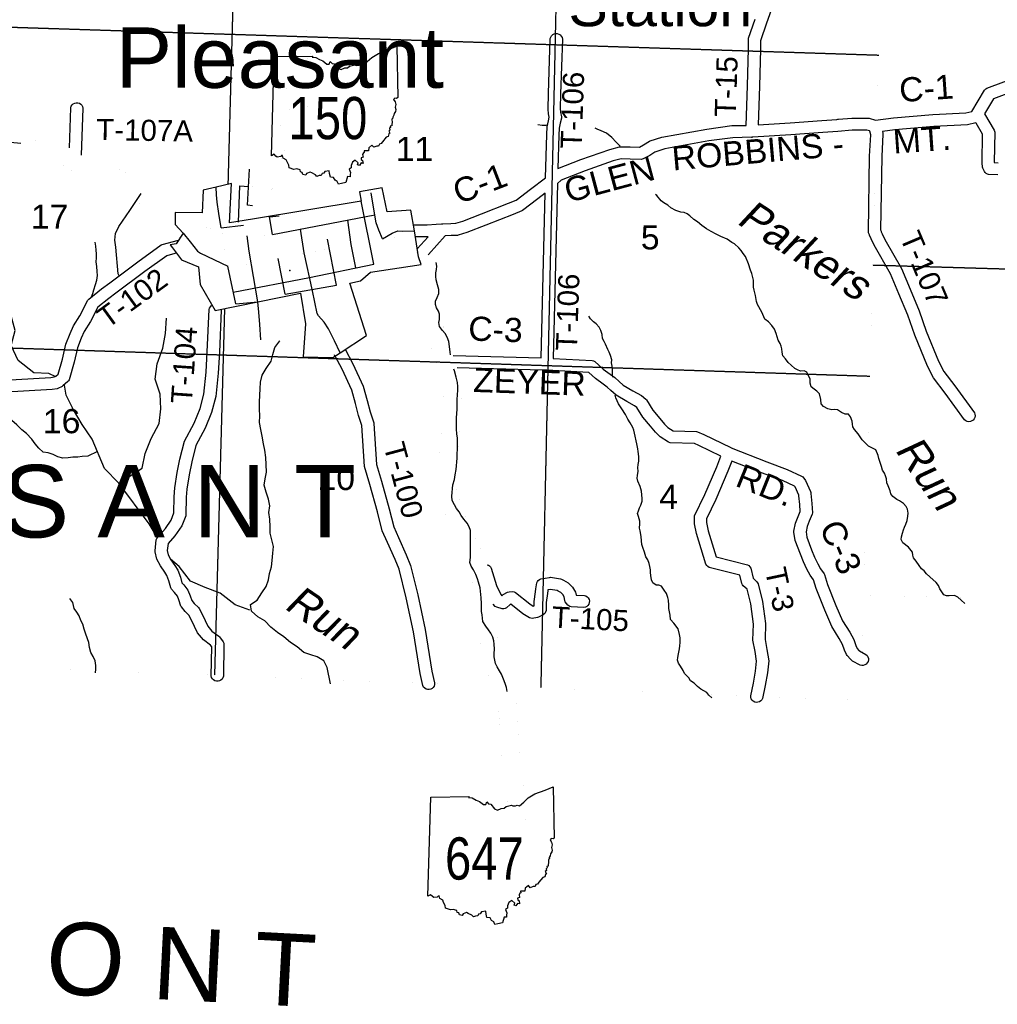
# Model space of a CAD drawing. Header units: feet. Extents: x -155 to 2562643, y -56 to 364810.
# Tile 6 of 121: x 2470608 to 2486799, y 177447 to 193753. Entities that reach past the tile are written whole.
import ezdxf
from ezdxf.enums import TextEntityAlignment as Align

# ---------------------------------------------------------------- set-up
doc = ezdxf.new("R2010")
doc.units = ezdxf.units.FT
doc.header["$MEASUREMENT"] = 0
for name, pattern in [('CENTER', [2, 1.25, -0.25, 0.25, -0.25]), ('HIDDEN', [0.375, 0.25, -0.125]), ('HIDDEN2', [0.1875, 0.125, -0.0625]), ('water', [0])]:
    doc.linetypes.add(name, pattern=pattern)
for name, color, linetype in [('62', 7, 'Continuous'), ('COUNTY-LINE', 4, 'CENTER'), ('COUNTY-RD', 7, 'Continuous'), ('CR-TEXT', 7, 'Continuous'), ('HTEXT', 3, 'Continuous'), ('INCORPORATED', 3, 'Continuous'), ('MTEXT', 2, 'Continuous'), ('RT-MKR', 7, 'Continuous'), ('SECTION', 8, 'HIDDEN2'), ('SECTION-TEXT', 8, 'Continuous'), ('STATE-RT', 2, 'Continuous'), ('STREET-RURAL', 14, 'Continuous'), ('STREET-URBAN', 15, 'Continuous'), ('TOWNSHIP', 9, 'HIDDEN'), ('TR-TEXT', 6, 'Continuous'), ('TWP-RD', 6, 'Continuous'), ('WATER-TEXT', 1, 'Continuous'), ('WATERWAY', 14, 'water')]:
    doc.layers.add(name, color=color, linetype=linetype)
doc.styles.add('ARIAL', font='arial.ttf')

# ---------------------------------------------------------------- blocks, each defined once
blk = doc.blocks.new('SR2')
at = {"layer": '62', "color": 0, "linetype": 'Continuous'}
blk.add_line((-813, -543), (-773, 884), dxfattribs=at)
for points in [[(-773, 884), (-219, 893), (-228, 876), (-175, 872), (-120, 842), (-73, 823), (-15, 777), (19, 778), (33, 815), (60, 786), (91, 781), (145, 713), (190, 698), (243, 722), (283, 725), (312, 749), (388, 768), (409, 756), (449, 759), (470, 768), (505, 760), (567, 812), (630, 873), (728, 931), (874, 985), (990, 1034), (1006, 294)], [(1006, 294), (989, 283), (963, 288), (945, 267), (967, 233), (977, 196), (968, 156), (977, 122), (971, 94), (954, 67), (949, 40), (934, 12), (936, -3), (922, -16), (924, -62), (918, -88), (920, -110), (898, -115), (903, -134), (889, -148), (892, -172), (876, -188), (892, -219), (879, -229), (869, -266), (841, -274), (785, -343), (765, -369), (742, -376), (730, -403), (703, -403), (661, -421), (634, -389), (587, -428), (582, -472), (522, -471), (524, -494), (511, -500), (499, -523), (506, -563), (478, -573), (481, -596), (499, -610), (507, -655), (478, -646), (453, -683), (428, -674), (437, -643), (394, -605), (354, -635), (334, -684), (333, -717), (304, -737), (323, -783), (319, -815), (320, -845), (283, -844), (260, -926)], [(260, -926), (195, -942), (151, -951), (135, -914), (103, -895), (82, -857), (36, -852), (25, -800), (20, -759), (-43, -769), (-61, -795), (-83, -801), (-96, -827), (-126, -829), (-159, -841), (-180, -816), (-234, -791), (-258, -778), (-308, -798), (-319, -822), (-359, -812), (-369, -785), (-393, -777), (-398, -748), (-450, -733), (-490, -739), (-559, -716), (-564, -679), (-588, -633), (-600, -602), (-644, -577), (-653, -540), (-667, -541), (-680, -556), (-729, -563), (-749, -548), (-776, -522), (-813, -543)]]:
    blk.add_lwpolyline(points, dxfattribs=at)
at = {"layer": 'RT-MKR', "color": 0, "linetype": 'Continuous'}
blk.add_lwpolyline([(-773, 884), (-219, 893), (-228, 876), (-175, 872), (-120, 842), (-73, 823), (-15, 777), (19, 778), (33, 815), (60, 786), (91, 781), (145, 713), (190, 698), (243, 722), (283, 725), (312, 749), (388, 768), (409, 756), (449, 759), (470, 768), (505, 760), (567, 812), (630, 873), (728, 931), (874, 985), (990, 1034), (1006, 294), (1006, 294), (989, 283), (963, 288), (945, 267), (967, 233), (977, 196), (968, 156), (977, 122), (971, 94), (954, 67), (949, 40), (934, 12), (936, -3), (922, -16), (924, -62), (918, -88), (920, -110), (898, -115), (903, -134), (889, -148), (892, -172), (876, -188), (892, -219), (879, -229), (869, -266), (841, -274), (785, -343), (765, -369), (742, -376), (730, -403), (703, -403), (661, -421), (634, -389), (587, -428), (582, -472), (522, -471), (524, -494), (511, -500), (499, -523), (506, -563), (478, -573), (481, -596), (499, -610), (507, -655), (478, -646), (453, -683), (428, -674), (437, -643), (394, -605), (354, -635), (334, -684), (333, -717), (304, -737), (323, -783), (319, -815), (320, -845), (283, -844), (260, -926), (260, -926), (195, -942), (151, -951), (135, -914), (103, -895), (82, -857), (36, -852), (25, -800), (20, -759), (-43, -769), (-61, -795), (-83, -801), (-96, -827), (-126, -829), (-159, -841), (-180, -816), (-234, -791), (-258, -778), (-308, -798), (-319, -822), (-359, -812), (-369, -785), (-393, -777), (-398, -748), (-450, -733), (-490, -739), (-559, -716), (-564, -679), (-588, -633), (-600, -602), (-644, -577), (-653, -540), (-667, -541), (-680, -556), (-729, -563), (-749, -548), (-776, -522), (-813, -543), (-813, -543), (-773, 884)], close=True, dxfattribs=at)
at = {"layer": 'RT-MKR', "color": 0}
blk.add_point((88, 48), dxfattribs=at)

msp = doc.modelspace()

# ---------------------------------------------------------------- linework, layer by layer
at = {"layer": 'COUNTY-LINE', "const_width": 0.04, "flags": 128}
msp.add_lwpolyline([(2441380.76, 183953.99), (2454170.48, 183557.62), (2463159.92, 183315.29), (2479181, 182690.14), (2479181, 182690.14), (2484549.73, 182480.65), (2484585.23, 184226.4), (2484585.23, 184226.4), (2489097.79, 184092.14), (2502340.75, 183690.53)], dxfattribs=at)
at = {"layer": 'COUNTY-RD'}
for points in [[(2482839.45, 192011.95), (2483366.16, 192045.2), (2483894.51, 192083.32), (2484141.15, 192102.17), (2484157.12, 192103.39), (2484167.42, 192104.18), (2484386.96, 192120.99), (2484661.76, 192122.01), (2484676.29, 192119.92), (2484783.36, 192088.05), (2485079.62, 192127.67), (2485732.31, 192182.51), (2486276.42, 192210.69), (2486379.11, 192234.18)], [(2486588.09, 192195.18), (2486747.25, 191923.74), (2486753.49, 191906.52), (2486756.5, 191888.44), (2486747.61, 191392), (2486748.09, 191386.54), (2486812.91, 191383.05)], [(2479521.37, 191287.66), (2479903.2, 191435.5), (2480381.78, 191605.33), (2480541.85, 191645.01), (2480554.25, 191646.48), (2480719.41, 191645.41), (2480871.39, 191641.42), (2480939.9, 191678.97), (2481037.32, 191740.68), (2481048.59, 191745.99), (2481243.96, 191809.84), (2481987.96, 191941.9), (2482400.48, 191998.88), (2482639.08, 192003.4)], [(2486805.89, 191183.13), (2486655.16, 191191.25), (2486634.31, 191197), (2486615.16, 191207.09), (2486598.63, 191221.02), (2486585.44, 191238.19), (2486558.36, 191295.8), (2486553.76, 191312.86), (2486547.45, 191385.08), (2486555.86, 191854.75), (2486446.13, 192041.89), (2486441.27, 192043.23), (2486304.09, 192011.85), (2485745.86, 191982.95), (2485101.27, 191928.79), (2484894.95, 191901.19)], [(2482751.33, 191805.99), (2482749.15, 191805.45), (2482741.35, 191805.3), (2482732.78, 191804.54), (2482731.49, 191804.74), (2482729.16, 191804.59), (2482726.99, 191805.03), (2482416.11, 191799.14), (2482019.13, 191744.3), (2481292.75, 191615.38), (2481128.52, 191561.7), (2481041.58, 191506.63), (2480936.09, 191448.82), (2480919.38, 191443.18), (2480901.94, 191440.55), (2480716.14, 191445.43), (2480571.73, 191446.36), (2480439.42, 191413.57), (2479972.76, 191247.96), (2479575.71, 191094.23), (2479513.93, 191040.27)], [(2484640.42, 191921.93), (2484394.97, 191921.01), (2484156.41, 191902.76), (2483909.32, 191883.86), (2483379.66, 191845.66), (2482751.33, 191805.99)], [(2484680.31, 191910.06), (2484640.42, 191921.93)], [(2470454.6, 191726.51), (2470624.72, 191710.66)], [(2477128.53, 190355.53), (2477172.83, 190356.37), (2477358.1, 190355.92), (2477506.94, 190366.63), (2477592.53, 190371.33), (2477592.75, 190371.39), (2477604.22, 190371.97), (2477616.63, 190372.67), (2477616.69, 190372.66), (2477616.75, 190372.66), (2477616.95, 190372.62), (2477749.42, 190379.36), (2477832.55, 190380.94), (2477945.14, 190416.35), (2478257.38, 190535.6), (2478704.14, 190712.24), (2478830.47, 190765.84), (2479068.58, 190945.68), (2479316.54, 191136.97)], [(2479310.02, 190879.34), (2479189.94, 190786.7), (2478936.26, 190595.1), (2478925.6, 190588.94), (2478779.98, 190527.16), (2478329.82, 190349.18), (2478010.88, 190227.37), (2477872.01, 190183.69), (2477857.88, 190181.38), (2477756.41, 190179.46), (2477655.83, 190174.34), (2477377.38, 189862.81), (2477375.41, 189861.52)], [(2477192.63, 189956.23), (2477371.52, 190156.37), (2477365.04, 190155.9), (2477174.49, 190156.37), (2477162.83, 190156.15)], [(2475830.19, 188181.43), (2475819.51, 188201.42)], [(2477786.57, 188192.1), (2479244.56, 188151.78)], [(2479444.38, 188142.22), (2480090.58, 188109.6), (2480112.95, 188103.11), (2480133.22, 188091.67), (2480269.61, 187965.71), (2480385.86, 187881.44), (2480465.96, 187824.96), (2480535.23, 187759.99), (2480604.08, 187698.59), (2480764.21, 187604.95), (2480903.92, 187527.57), (2480976.01, 187469.85), (2480987.3, 187457.14), (2481093.02, 187287.31), (2481209.25, 187150.03), (2481288.41, 187054.3), (2481340.89, 187001.84), (2481428.29, 186944.65), (2481816.96, 186930.96), (2481833.63, 186927.49), (2481938.12, 186886.4), (2482383.36, 186666.06), (2482390.99, 186663.19), (2482391.58, 186662.77), (2482979.23, 186431.84), (2483315.94, 186306.59), (2483558.07, 186195.84), (2483577.05, 186180.8), (2483622.72, 186121.93), (2483703.79, 185938.33), (2483707.76, 185923.6), (2483709.43, 185908.65), (2483728.05, 185743.09), (2483737.59, 185585.96), (2483733.29, 185562.25), (2483683.33, 185450.11), (2483647.4, 185357.5), (2483630.54, 185270.51), (2483644.37, 185182.04), (2483724.26, 184973.4), (2483773.17, 184853.11), (2483825.29, 184741.83), (2483868.12, 184659.61), (2483929.83, 184578.07), (2483937.83, 184562.42), (2483988.13, 184398.16), (2484126.64, 184052.03), (2484235.85, 183795.49), (2484354.85, 183608.76), (2484420.33, 183487.27), (2484455.37, 183387.84), (2484476.9, 183339.35), (2484504.16, 183307.94), (2484514.36, 183299.72), (2484622.48, 183241.61), (2484641.66, 183223.56), (2484655.51, 183201.17), (2484663.09, 183175.97), (2484663.89, 183149.64), (2484657.86, 183124.02), (2484645.39, 183100.82), (2484627.34, 183081.64), (2484604.95, 183067.79), (2484579.75, 183060.21), (2484553.42, 183059.41), (2484527.8, 183065.44), (2484403.31, 183132.35), (2484364.77, 183163.42), (2484311.19, 183225.16), (2484303.21, 183237.71), (2484269.37, 183313.9), (2484236.88, 183406.1), (2484182.26, 183507.43), (2484058.31, 183701.94), (2483941.76, 183975.7), (2483799.35, 184331.61), (2483754.36, 184478.51), (2483698.5, 184552.31)], [(2482217.97, 186524.76), (2481857.02, 186703.38), (2481784.29, 186731.99), (2481379.69, 186746.23), (2481353.6, 186754.51), (2481214.1, 186845.79), (2481140.31, 186919.55), (2481055.86, 187021.68), (2480930.94, 187169.22), (2480831.03, 187329.72), (2480792.17, 187360.83), (2480665.26, 187431.13), (2480485.88, 187536.03), (2480400.25, 187612.39), (2480339.32, 187669.54), (2480269.54, 187718.74), (2480142.62, 187810.74), (2480032.69, 187912.26), (2479338.2, 187947.33), (2479326.51, 187947.61), (2479325.24, 187947.98), (2479259.69, 187951.29), (2477855.45, 187990.11)], [(2483698.5, 184552.31), (2483645.97, 184653.17), (2483589.85, 184772.98), (2483538.22, 184899.96), (2483450.03, 185130.27), (2483428.9, 185265.49), (2483429.22, 185282.87), (2483454.46, 185413.14), (2483498.65, 185527.03), (2483535.74, 185610.29), (2483528.73, 185725.84), (2483512.45, 185870.65), (2483512.43, 185870.7), (2483511.55, 185878.56), (2483449.66, 186018.72), (2483441.51, 186029.22), (2483239.37, 186121.68), (2482907.79, 186245.02), (2482401.29, 186444.06)]]:
    msp.add_lwpolyline(points, dxfattribs=at)
at = {"layer": 'INCORPORATED'}
msp.add_lwpolyline([(2473645.22, 190928.06), (2473629.32, 190556.2), (2473181.95, 190560.75), (2473183.2, 190361.92), (2473315.8, 190219.38), (2473200.41, 190040.84), (2473102.86, 190023.13), (2473141.09, 189972.93), (2473288.58, 189777.18), (2473570.06, 189659.38), (2473596.8, 189366.57), (2473844.03, 188935.21), (2473844.03, 188935.21), (2475256.52, 189223.68), (2475342.66, 188716.95), (2475303.66, 188169.96), (2475303.66, 188169.96), (2475795.07, 188158.12), (2475913.92, 188236.92), (2476352.2, 188524.99), (2476076.5, 189390.08), (2476251.56, 189431.18), (2476418.98, 189572.58), (2477259.62, 189697.16), (2477259.62, 189697.16), (2477212.45, 189828.34), (2477146.21, 190255.85), (2477085.14, 190600.1), (2476692.26, 190569.41), (2476609.89, 190967.74), (2476609.89, 190967.74), (2476233.54, 190903.18), (2476260.92, 190749.43), (2476260.92, 190749.43), (2474461.78, 190447.64), (2474085.36, 190387.09), (2474085.36, 190387.09), (2474114.67, 191038.37), (2474114.67, 191038.37), (2473861.08, 190980.15), (2473645.22, 190928.06)], close=True, dxfattribs=at)
at = {"layer": 'SECTION'}
for points in [[(2474285.08, 199402.08), (2474056.43, 191025)], [(2479533.11, 196014.15), (2479237.57, 182687.93)], [(2484834.16, 193162.28), (2452185.62, 194212.82)], [(2484737.45, 189690.74), (2502220.9, 189182.13)], [(2484686.05, 187845.49), (2452060.7, 188915.35)], [(2474000.3, 188967.12), (2473834.66, 182898.76)]]:
    msp.add_lwpolyline(points, dxfattribs=at)
at = {"layer": 'STATE-RT', "color": 2, "linetype": 'Continuous', "const_width": 0.05}
for points in [[(2475072.91, 192238.58), (2475069.88, 192296.14), (2475057.75, 192405.59), (2475026.56, 192622.33), (2475002.96, 192803.09), (2475002.85, 192905.48), (2475015.04, 193015.74), (2475048.45, 193128.33), (2475100.51, 193232.27), (2475169.89, 193349.82), (2475282.44, 193490.87), (2475379.85, 193606.46), (2475461.91, 193700.01), (2475551.34, 193776.21)], [(2470624.72, 191710.66), (2470762.65, 191742.33), (2470928.06, 191766.57), (2471077.64, 191768.13), (2471167.29, 191762.48), (2471259.94, 191736.16), (2471374.78, 191668.03), (2471432.63, 191632.91)], [(2470385, 191349.11), (2470626.73, 191403.31), (2470818.05, 191447.25), (2470951.48, 191466.79), (2471069.76, 191468.03), (2471116.29, 191465.1), (2471140.42, 191458.24), (2471220.4, 191410.79), (2471414.75, 191292.82), (2471546.13, 191207.6), (2471654.75, 191135.02), (2471745.83, 191100.01), (2471842.98, 191073.18), (2471986.25, 191041.05), (2472084.99, 191023.07), (2472126.46, 191009.1), (2472214.13, 190957.52), (2472399.33, 190847.16), (2472531.56, 190753.14), (2472701.42, 190635.65), (2472857.94, 190520.43), (2472954.5, 190442.72), (2473033.37, 190367.36), (2473258.67, 190130.99)], [(2471628.57, 191511.71), (2471711.11, 191458.18), (2471793.61, 191403.04), (2471839.81, 191385.29), (2471915.78, 191364.3), (2472045.97, 191335.11), (2472160.13, 191314.31), (2472251.74, 191283.46), (2472366.97, 191215.66), (2472563.31, 191098.68), (2472703.82, 190998.76), (2472875.72, 190879.87), (2473041, 190758.19), (2473152.52, 190668.44), (2473245.69, 190579.42), (2473264.28, 190559.91)], [(2474537.54, 190460.35), (2474570.28, 190536.19), (2474626.38, 190671.01), (2474654.05, 190732.11), (2474705.5, 190817.74), (2474778.4, 190927.89), (2474849.28, 191022.64), (2474910.83, 191104.65), (2474948.89, 191186.18), (2474964.83, 191282.27), (2474949.35, 191385.72)], [(2473233, 190375.33), (2473244.22, 190363.56), (2473282.69, 190344.45), (2473356.92, 190334.29), (2473523.17, 190322.46), (2473683.47, 190308.46), (2473769.64, 190300.61), (2473841.63, 190300.44), (2473947.48, 190305.15), (2473980.53, 190101.07), (2474020.83, 189846.96), (2474055.23, 189669.04), (2474060.45, 189668.17)], [(2474891.73, 189800.85), (2474841, 189992.42), (2474795.95, 190196.19), (2474545.03, 190155.64), (2474459.3, 190145.42), (2474419.24, 190148.42), (2474386.87, 190163.66), (2474362.25, 190189.15), (2474342.82, 190246.92), (2474316.2, 190352.71), (2474336.58, 190377.34)], [(2477245.83, 189717.64), (2477242.65, 189738.23), (2477214.53, 189823.89), (2477168.08, 189923.16), (2477120.18, 190000.29), (2477058.64, 190063.01), (2476987.26, 190119.45), (2476922.57, 190147.93), (2476876.31, 190158.81), (2476810.52, 190151.1), (2476732.79, 190141.09), (2476631.18, 190126.44), (2476454.09, 190091.79), (2476388.18, 190079.54)], [(2476388.18, 190079.54), (2476241.13, 190052.21), (2476020.23, 190010.42), (2475803.27, 189970.74), (2475558.34, 189930.35), (2475313.66, 189879.91), (2475124.63, 189842.95), (2474891.73, 189800.85)], [(2477786.57, 188192.1), (2477732.43, 188348.34), (2477639.68, 188634.22), (2477535.19, 188950.57), (2477515.42, 189027.31), (2477489.44, 189159.6), (2477446.4, 189447.22), (2477407.19, 189655.49), (2477375.41, 189861.52)], [(2474060.45, 189668.17), (2474107.43, 189660.33), (2474171.23, 189667.98), (2474296.61, 189691.27), (2474477.75, 189724.01), (2474686.77, 189761.48), (2474891.73, 189800.85)], [(2478492.52, 182644.56), (2478415.33, 182798.56), (2478337.96, 183003.77), (2478291.37, 183159.32), (2478255.47, 183318.87), (2478221.66, 183531.05), (2478171.64, 183829.57), (2478149.78, 184052.56), (2478116.06, 184372.61), (2478099.84, 184495.07), (2478078.07, 184598.11), (2478046.2, 184690), (2478001.06, 184796.51), (2477940.81, 184917.95), (2477857.82, 185101.72), (2477764.21, 185297.93), (2477669.85, 185521.73), (2477603.74, 185707.54), (2477558, 185887.54), (2477536.3, 186036.29), (2477532.63, 186184.51), (2477544.78, 186372.86), (2477565.76, 186584.21), (2477579.79, 186740.47), (2477598.31, 186949.29), (2477609.1, 187146.41), (2477616.09, 187350.29), (2477628.93, 187546.4), (2477628.21, 187645.05), (2477618.51, 187711.21), (2477602.68, 187781.58), (2477567.62, 187905.47), (2477519.43, 188046.75), (2477447.99, 188252.92), (2477354.56, 188540.88), (2477247.19, 188866.01), (2477222.72, 188960.93), (2477193.76, 189108.48), (2477150.54, 189397.24), (2477111.45, 189604.85), (2477100.84, 189673.63)], [(2478351.17, 184726.23), (2478326.34, 184797.8), (2478273.78, 184921.83), (2478211.97, 185046.39), (2478129.94, 185228.06), (2478037.95, 185420.87), (2477949.61, 185630.37), (2477891.06, 185794.96), (2477852.6, 185946.3), (2477835.76, 186061.75), (2477832.87, 186178.55), (2477843.82, 186348.38), (2477864.44, 186555.97), (2477878.61, 186713.81), (2477897.59, 186927.83), (2477908.82, 187133.07), (2477915.75, 187335.35), (2477929.01, 187537.68), (2477928.05, 187668.01), (2477913.69, 187765.97), (2477893.56, 187855.4), (2477855.45, 187990.11)], [(2478760.72, 182778.98), (2478690.53, 182919.02), (2478622.36, 183099.85), (2478581.75, 183235.38), (2478550.23, 183375.45), (2478517.74, 183579.45), (2478469.2, 183869.05), (2478448.94, 184075.79)]]:
    msp.add_lwpolyline(points, dxfattribs=at)
at = {"layer": 'STATE-RT', "color": 2, "linetype": 'Continuous'}
for points in [[(2475372.49, 192254.3, 0.05, 0.05, 0), (2475369.02, 192320.56, 0.05, 0.05, 0), (2475355.39, 192443.49, 0.05, 0.05, 0), (2475323.78, 192663.11, 0.05, 0.05, 0), (2475302.94, 192822.75, 0.05, 0.05, 0), (2475302.87, 192889.1, 0.05, 0.05, 0), (2475310.28, 192956.12, 0.05, 0.05, 0), (2475328.53, 193017.63, 0.05, 0.05, 0), (2475364.11, 193088.69, 0.05, 0.05, 0), (2475417.53, 193179.18, 0.05, 0.05, 0), (2475514.42, 193300.61, 0.05, 0.05, 0), (2475607.35, 193410.86, 0.05, 0.05, 0), (2475673.07, 193485.81, 0.05, 0.05, 0), (2475724.62, 193529.73, 0.05, 0.05, 0), (2475782.75, 193563, 0.05, 0.05, 0), (2475897.02, 193605.73, 0.05, 0.05, 0), (2476071.63, 193667.86, 0.05, 0.05, 0), (2476189.51, 193708.58, 0.05, 0.05, 0), (2476314.45, 193762.97, 0.05, 0.05, 0)], [(2474651.57, 191350.49, 0.05, 0.05, 0), (2474641.66, 191464.06, 0.05, 0.05, 0), (2474656.57, 191566.66, 0.05, 0.05, 0), (2474690.52, 191661.81, 0.05, 0.05, 0), (2474742.79, 191738.29, 0.05, 0.05, 0), (2474825.88, 191854.92, 0.05, 0.05, 0), (2474906.32, 191972.64, 0.05, 0.05, 0), (2475043.14, 192170.48, 0.05, 0.05, 0), (2475065.99, 192216.74, 0.05, 0.05, 0), (2475076.39, 192266.71, 0.05, 0.05, 0)], [(2474950.43, 191376.55, 0.05, 0.05, 0), (2474943.56, 191455.42, 0.05, 0.05, 0), (2474949.15, 191493.96, 0.05, 0.05, 0), (2474960.06, 191524.51, 0.05, 0.05, 0), (2474988.83, 191566.61, 0.05, 0.05, 0), (2475071.92, 191683.24, 0.05, 0.05, 0), (2475153.54, 191802.7, 0.05, 0.05, 0), (2475302.4, 192017.94, 0.05, 0.05, 0), (2475351.89, 192118.18, 0.05, 0.05, 0), (2475374.05, 192224.57, 0.05, 0.05, 0), (2475372.49, 192254.29, 0.05, 0.05, 0)], [(2474204.58, 190442.42, 0.05, 0.05, 0), (2474233.39, 190512.74, 0.05, 0.05, 0), (2474294.06, 190653.27, 0.05, 0.05, 0), (2474351.18, 190790.55, 0.05, 0.05, 0), (2474387.95, 190871.71, 0.05, 0.05, 0), (2474451.72, 190977.86, 0.05, 0.05, 0), (2474533, 191100.67, 0.05, 0.05, 0), (2474609.2, 191202.52, 0.05, 0.05, 0), (2474652.17, 191259.79, 0.05, 0.05, 0), (2474659.67, 191275.84, 0.05, 0.05, 0), (2474661.13, 191284.67, 0.05, 0.05, 0), (2474652.65, 191341.32, 0.05, 0.05, 0)], [(2478300.68, 180125.47, 0.05, 0.05, 0), (2478340.92, 180241.25, 0.05, 0.05, 0), (2478400.6, 180362.19, 0.05, 0.05, 0), (2478472.23, 180450.17, 0.05, 0.05, 0), (2478549.32, 180497.65, 0.05, 0.05, 0), (2478632.5, 180552.22, 0.05, 0.05, 0), (2478698.1, 180611.69, 0.05, 0.05, 0), (2478707.52, 180626, 0.05, 0.05, 0), (2478709.04, 180637.67, 0.05, 0.05, 0), (2478695.61, 180729.14, 0.05, 0.05, 0), (2478669.47, 180944.52, 0.05, 0.05, 0), (2478637.87, 181139.07, 0.05, 0.05, 0), (2478605.2, 181363.43, 0.05, 0.05, 0), (2478585.53, 181508.54, 0.05, 0.05, 0), (2478572.46, 181755.33, 0.05, 0.05, 0), (2478560.09, 181976.14, 0.05, 0.05, 0), (2478547.32, 182217.28, 0.05, 0.05, 0), (2478538.14, 182391.67, 0.05, 0.05, 0), (2478521.97, 182489.66, 0.05, 0.05, 0), (2478480.14, 182679.49, 0.05, 0.05, 0)], [(2478584.04, 180026.97, 0.05, 0.05, 0), (2478618.18, 180125.17, 0.05, 0.05, 0), (2478654.64, 180199.05, 0.05, 0.05, 0), (2478672.81, 180221.37, 0.05, 0.05, 0), (2478710.3, 180244.47, 0.05, 0.05, 0), (2478816.64, 180314.22, 0.05, 0.05, 0), (2478927.82, 180415.01, 0.05, 0.05, 0), (2478996.06, 180518.78, 0.05, 0.05, 0), (2479011.9, 180640.09, 0.05, 0.05, 0), (2478992.97, 180769.02, 0.05, 0.05, 0), (2478966.55, 180986.66, 0.05, 0.05, 0), (2478934.39, 181184.73, 0.05, 0.05, 0), (2478902.28, 181405.19, 0.05, 0.05, 0), (2478884.47, 181536.66, 0.05, 0.05, 0), (2478872.02, 181771.65, 0.05, 0.05, 0), (2478859.65, 181992.46, 0.05, 0.05, 0), (2478846.9, 182233.1, 0.05, 0.05, 0), (2478836.84, 182424.07, 0.05, 0.05, 0), (2478816.67, 182546.4, 0.05, 0.05, 0), (2478773.1, 182744.05, 0.05, 0.05, 0)]]:
    msp.add_lwpolyline(points, format="xyseb", dxfattribs=at)
at = {"layer": 'STREET-RURAL'}
for points in [[(2474464.52, 190672.48), (2474382.56, 190681.73), (2474412.85, 191276.33)], [(2474232.58, 190401.65), (2474256.83, 191004.25), (2474398.42, 190993.1)], [(2472254.52, 189512.44), (2472238.32, 189543.61), (2472198.69, 189984.73), (2472186.12, 190102.98), (2472195.75, 190209.67), (2472253.03, 190327.47), (2472430.82, 190592.58), (2472617.69, 190875.95)], [(2474599.82, 188454.05), (2474586.31, 188702.97), (2474567.09, 188907.68), (2474550.07, 189080.28)]]:
    msp.add_lwpolyline(points, dxfattribs=at)
at = {"layer": 'STREET-RURAL', "color": 15}
for points in [[(2476471.11, 189705.09), (2476260.92, 190749.43)], [(2473947.48, 190305.15), (2474316.2, 190352.71)], [(2476177.74, 189644.5), (2476096.53, 190028.68), (2476040.93, 190433.65)]]:
    msp.add_lwpolyline(points, dxfattribs=at)
at = {"layer": 'STREET-URBAN'}
for points in [[(2473947.48, 190305.15), (2473905.4, 190544.74), (2473879.58, 190729.26), (2473866.35, 190853.66), (2473861.08, 190980.15)], [(2476615.12, 190123.3), (2476555.27, 190266.34), (2476514.11, 190388.45), (2476488.88, 190514.73), (2476427.21, 190887.71)], [(2474744.42, 190486.97), (2474905.52, 190505.2)], [(2474795.95, 190196.19), (2474744.42, 190486.97)], [(2474795.95, 190196.19), (2476488.18, 190518.95)], [(2473315.8, 190219.38), (2473433.05, 190073.94), (2473554.36, 189922.52), (2473602.61, 189888.86), (2474055.23, 189669.04)], [(2474550.07, 189080.28), (2474406.82, 189917.12), (2474376.88, 190174.01)], [(2475913.92, 188236.92), (2475819.21, 188433.05), (2475721.34, 188634.92), (2475648.37, 188744.65), (2475559.47, 188850.21), (2475535.15, 188886.11), (2475455.48, 189262.92), (2475321.38, 189890.25), (2475258.05, 190284.33)], [(2476615.12, 190123.3), (2476774.54, 190220.67), (2476869.85, 190254.63), (2476953.85, 190252.2), (2477146.21, 190255.85)], [(2475853.8, 189355.35), (2475708.36, 190117.14)], [(2474188.06, 189045.17), (2474055.23, 189669.04)], [(2474146.23, 189241.62), (2475407.32, 189485.39), (2476471.11, 189705.09)], [(2475002.88, 189208.11), (2474891.73, 189800.85)], [(2475002.88, 189208.11), (2475853.8, 189355.35)], [(2474188.06, 189045.17), (2474550.07, 189080.28)]]:
    msp.add_lwpolyline(points, dxfattribs=at)
msp.add_point((2475083.9, 189598.24), dxfattribs=at)
at = {"layer": 'TOWNSHIP', "const_width": 0.03, "flags": 128}
msp.add_lwpolyline([(2484585.23, 184226.4), (2485001.36, 199164.46), (2485001.36, 199164.46), (2485331.98, 211141.68), (2485331.98, 211141.68), (2485503.76, 217364.95), (2485804.01, 231239.25), (2485834.49, 232647.22), (2486520.23, 264334.44), (2486529.41, 264928.12), (2487020.65, 296696.11), (2487020.65, 296696.11), (2486855.47, 317827), (2486855.47, 317827), (2486833, 323212.62), (2486833, 323212.62), (2486767.71, 338856.55)], dxfattribs=at)
at = {"layer": 'TWP-RD'}
for points in [[(2483271.79, 194535.2), (2482976.49, 193696.07), (2482877.63, 193404.43), (2482876.59, 193266.8), (2482859.94, 192654.33), (2482839.45, 192011.95)], [(2482639.08, 192003.4), (2482660.02, 192660.23), (2482676.61, 193270.27), (2482677.81, 193430.03), (2482680.47, 193445.8), (2482787.45, 193761.37)], [(2486379.11, 192234.18), (2486584.41, 192584.32), (2486595.44, 192597.39), (2486608.54, 192608.4), (2486623.34, 192617.04), (2488922.1, 193475.57), (2489268.37, 193574.28), (2489543.63, 193630.31), (2489722.26, 193646.59), (2489872.23, 193630.8), (2489883.85, 193628.15), (2489995.52, 193588.29), (2490008.8, 193581.15)], [(2479316.54, 191136.97), (2479338.91, 191850.68), (2479345.05, 191979.52), (2479364.98, 192080.73), (2479377.48, 192136.93), (2479367.04, 192194.79), (2479358.71, 192272.93), (2479364.22, 192529.29), (2479395.99, 193440.01), (2479403.69, 193465.2), (2479417.64, 193487.52), (2479436.89, 193505.48), (2479460.14, 193517.84), (2479485.8, 193523.77), (2479512.11, 193522.85), (2479537.3, 193515.15), (2479559.62, 193501.2), (2479577.58, 193481.95), (2479589.94, 193458.7), (2479595.87, 193433.04), (2479564.14, 192523.65), (2479558.93, 192281.42), (2479565.14, 192223.19), (2479579.64, 192142.83), (2479579.24, 192122.91), (2479560.74, 192039.7)], [(2488984.61, 193285.42), (2486734.63, 192445.11), (2486588.09, 192195.18)], [(2471432.63, 191632.91), (2471455.53, 192294.67), (2471463.22, 192319.85), (2471477.17, 192342.19), (2471496.43, 192360.16), (2471519.66, 192372.52), (2471545.33, 192378.46), (2471571.63, 192377.55), (2471596.81, 192369.86), (2471619.15, 192355.91), (2471637.12, 192336.65), (2471649.48, 192313.42), (2471655.42, 192287.75)], [(2471655.42, 192287.75), (2471628.57, 191511.71)], [(2479560.74, 192039.7), (2479544.13, 191955.32), (2479538.77, 191842.79), (2479521.37, 191287.66)], [(2484894.95, 191901.19), (2484902.27, 191875.32), (2484904.1, 191858.96), (2484884.56, 191488.41), (2484863.98, 190271.87), (2484867.58, 190262.81), (2484867.59, 190262.8), (2484873.2, 190248.67), (2484877.31, 190238.33), (2484877.31, 190238.32), (2484890.67, 190204.67), (2484935.2, 190115.59), (2485211.66, 189635.47), (2485354.23, 189292.8), (2485506.08, 188932.88), (2485620.49, 188596.75), (2485822.87, 188097.46), (2485911.78, 187928.56), (2486097.93, 187688.54), (2486418.52, 187244.28), (2486427.88, 187219.66), (2486430.55, 187193.47), (2486426.35, 187167.48), (2486415.56, 187143.45), (2486398.92, 187123.04), (2486377.58, 187107.64), (2486352.96, 187098.28), (2486326.77, 187095.61), (2486300.78, 187099.81), (2486276.75, 187110.6), (2486256.34, 187127.24), (2485937.77, 187568.7), (2485742.98, 187819.86), (2485641.25, 188013.11), (2485432.99, 188526.91), (2485319.04, 188861.7), (2485169.77, 189215.51), (2485031.94, 189546.79), (2484758.94, 190020.89), (2484707.95, 190122.9), (2484682.64, 190186.64), (2484681.71, 190188.98), (2484667.06, 190225.85), (2484663.51, 190245.33), (2484684.64, 191495.37), (2484703.08, 191844.71), (2484684.97, 191908.67), (2484681.72, 191909.64)], [(2479513.93, 191040.27), (2479513.93, 191040.27), (2479444.38, 188142.22)], [(2479244.56, 188151.78), (2479310.02, 190879.34)], [(2472564, 189744.33), (2472950.87, 190022.65), (2472967.43, 190030.47), (2473240.31, 190102.57)], [(2473197.22, 189889.84), (2473179.36, 189879.61), (2473045.25, 189844.17), (2472682.24, 189583.01), (2472200.9, 189223.66), (2472084.91, 189137.07), (2471901.91, 188990.82), (2471778.75, 188752.68), (2471677.38, 188588.32), (2471629, 188480.48), (2471563.93, 188319.58), (2471509.62, 188080.27), (2471425.36, 187791.56), (2471416.93, 187774.95), (2471405.6, 187760.21), (2471324.47, 187687.6), (2471312.47, 187679.63), (2471241.5, 187646.01), (2471226.66, 187641.62), (2471145.43, 187630.72), (2468763.59, 187493.45)], [(2472098.73, 189396.97), (2472564, 189744.33)], [(2468727.89, 187691.73), (2471126.36, 187829.96), (2471176.96, 187836.74), (2471207.25, 187851.09), (2471243.98, 187883.96), (2471315.92, 188130.46), (2471372.47, 188379.59), (2471444.99, 188558.93), (2471500.27, 188682.15), (2471604.57, 188851.26), (2471738.87, 189110.94), (2471752.21, 189127.21), (2471962.63, 189295.37), (2472098.73, 189396.97)], [(2472850.26, 184955.63), (2472871.31, 185141.98), (2472877.86, 185161.75), (2472888.34, 185179.74), (2473022.02, 185327.64), (2473114.67, 185462.98), (2473161.37, 185585.3), (2473165.86, 185851.59), (2473175.69, 186001.94), (2473218.22, 186254.6), (2473262.99, 186474.44), (2473339.13, 186775.08), (2473497.02, 187073.84), (2473595.85, 187312.21), (2473657.57, 187550.91), (2473697.5, 187913.43), (2473714.92, 188254.05), (2473744.68, 188952.61), (2473752.57, 188977.74), (2473766.7, 188999.97), (2473786.09, 189017.77), (2473791, 189020.33)], [(2473943.56, 188948.3), (2473944.5, 188944.1), (2473914.7, 188244.68), (2473896.94, 187897.36), (2473854.79, 187514.74), (2473785.97, 187248.57), (2473678.2, 186988.64), (2473527.13, 186702.78), (2473458.03, 186429.91), (2473414.88, 186218.04), (2473374.61, 185978.76), (2473365.75, 185843.38), (2473360.9, 185555.65), (2473357.59, 185538.52), (2473293.07, 185369.53), (2473179.44, 185203.54), (2473065.27, 185077.22), (2473052.01, 184959.87), (2473068.6, 184892.86), (2473112.16, 184809.25), (2473177.07, 184714.29), (2473226.98, 184638.6), (2473270.47, 184521.75), (2473295.47, 184428.64), (2473326.55, 184394.45), (2473394.84, 184307.19), (2473432.76, 184213.36), (2473459.75, 184131.91), (2473497.6, 184085.43), (2473568.35, 184016.92), (2473577.97, 184004.02), (2473634.37, 183895.74), (2473723.45, 183708.13), (2473789.48, 183628.26), (2473905.2, 183542.94), (2473915.78, 183532.37), (2473978.03, 183448.15), (2473986.93, 183428.11), (2473991.28, 183406.59), (2473981.19, 182881.85), (2473973.88, 182856.54), (2473960.29, 182834.01), (2473941.32, 182815.75), (2473918.26, 182803.02), (2473892.69, 182796.69), (2473866.38, 182797.2), (2473841.07, 182804.51), (2473818.54, 182818.1), (2473800.28, 182837.07), (2473787.55, 182860.13), (2473781.22, 182885.7), (2473790.45, 183365.45), (2473768.36, 183395.35), (2473651.01, 183481.87), (2473553.45, 183599.87), (2473455.29, 183806.62), (2473411.8, 183890.11), (2473349.98, 183949.97), (2473287.31, 184026.92), (2473278.54, 184042.91), (2473244.92, 184144.38), (2473219.97, 184206.12), (2473173.59, 184265.39), (2473123.15, 184320.88), (2473111.7, 184341.84), (2473079.75, 184460.8), (2473047.48, 184547.5), (2473011.01, 184602.81), (2472940.31, 184706.24), (2472880.2, 184821.62), (2472851.42, 184937.88)], [(2475996.52, 188294.53), (2476125.59, 188052.87), (2476296.92, 187686.05), (2476361.62, 187447.08), (2476410.33, 187256.52), (2476472.41, 187078.39), (2476475.11, 187065), (2476517.53, 186386.71), (2476597.87, 186109.19), (2476726.72, 185653.76), (2476802.5, 185353.34), (2476884.34, 185175.78), (2477010.65, 184890.28), (2477080.88, 184712.87), (2477203.78, 184226.71), (2477325.21, 183653.92), (2477435.85, 182965.52), (2477480.66, 182769.91), (2477479.7, 182743.59), (2477471.96, 182718.43), (2477457.97, 182696.12), (2477438.69, 182678.2), (2477415.42, 182665.88), (2477389.75, 182660), (2477363.43, 182660.96), (2477338.27, 182668.7), (2477315.96, 182682.69), (2477298.04, 182701.97), (2477285.72, 182725.24), (2477239.43, 182927.28), (2477128.53, 183617.3), (2477008.94, 184181.44), (2476890.16, 184651.29), (2476826.15, 184812.98), (2476702.06, 185093.46), (2476613.1, 185286.46), (2476533.5, 185602.06), (2476405.59, 186054.15), (2476319.29, 186352.25), (2476276.78, 187032), (2476218.67, 187198.74), (2476168.2, 187396.18), (2476108.4, 187617.08), (2475946.65, 187963.37), (2475831.35, 188179.25)], [(2482401.29, 186444.06), (2482337.18, 186273.76), (2482138.13, 185809.82), (2481982.49, 185485.56), (2481984.89, 185425.63), (2482011.17, 185290.2), (2482144.1, 184859.37), (2482659.59, 184727.64), (2482683.57, 184713.73), (2482702.85, 184693.84), (2482716.01, 184669.43), (2482753.32, 184501.88), (2482817.5, 184445.96), (2482829.87, 184429.71), (2482838.7, 184411.3), (2482911.58, 184118.23), (2482961.96, 183755.71), (2482953.03, 183490.7), (2482984.55, 183323.72), (2483014.03, 183133.05), (2482993.72, 182935.28), (2482956.49, 182728.07), (2482909.75, 182514.15), (2482897.65, 182490.74), (2482879.93, 182471.28), (2482857.77, 182457.07), (2482832.67, 182449.07), (2482806.38, 182447.84), (2482780.66, 182453.46), (2482757.25, 182465.56), (2482737.79, 182483.28), (2482723.58, 182505.44), (2482715.58, 182530.54), (2482714.35, 182556.83), (2482760.31, 182767.12), (2482795.54, 182963.22), (2482812.45, 183127.9), (2482787.41, 183289.88), (2482752.39, 183475.34), (2482761.5, 183745.23), (2482714.94, 184080.23), (2482654.68, 184322.56), (2482589.15, 184379.65), (2482576.42, 184396.66), (2482567.55, 184415.96), (2482537.15, 184552.5), (2482027.87, 184682.65), (2482005.41, 184695.08), (2481986.81, 184712.79), (2481973.29, 184734.61), (2481816.89, 185241.52), (2481785.66, 185402.44), (2481781.16, 185514.64), (2481786.11, 185538.63), (2481955.99, 185892.55), (2482151.6, 186348.46), (2482217.97, 186524.76)], [(2472851.42, 184937.88), (2472850.26, 184955.63)], [(2478351.17, 184726.23), (2478370.37, 184719.38), (2478389.93, 184706.71), (2478406.05, 184689.89), (2478417.87, 184669.81), (2478506.55, 184383.32), (2478576.2, 184232.57), (2478593.34, 184214.2), (2478613.36, 184233.01), (2478688.64, 184274.08), (2478711.96, 184280.26), (2478775.59, 184281.47), (2478798.25, 184276.6), (2478819.2, 184266.67), (2479054.81, 184078.72), (2479112.73, 184043.07), (2479126.11, 184045.31), (2479127.04, 184119.12), (2479148.77, 184276.6), (2479154.03, 184328.97), (2479171.38, 184425.46), (2479181.33, 184447.71), (2479196.34, 184466.93), (2479215.52, 184481.97), (2479237.77, 184491.97), (2479381.16, 184518.02), (2479397.21, 184518.34), (2479564.83, 184494.62), (2479582.71, 184488.52), (2479615.6, 184469.81)], [(2479691.66, 184426.55), (2479762.87, 184354.93), (2479813.46, 184270.31), (2479820.1, 184251.56), (2479823.93, 184224.79), (2479960.22, 184218.45), (2479985.31, 184210.46), (2480007.47, 184196.25), (2480025.21, 184176.78), (2480037.3, 184153.39), (2480042.92, 184127.68), (2480041.7, 184101.37), (2480033.71, 184076.28), (2480019.5, 184054.12), (2480000.03, 184036.38), (2479976.64, 184024.29), (2479950.93, 184018.67), (2479742.65, 184028.35), (2479721.28, 184034.2), (2479701.7, 184044.59), (2479684.88, 184059), (2479644.09, 184113.6), (2479634.5, 184136.8), (2479626.38, 184193.47), (2479603.77, 184231.28), (2479569.07, 184266.19), (2479525.69, 184290.86), (2479508.59, 184300.59), (2479393.13, 184316.92), (2479353.79, 184309.77), (2479352.25, 184301.23), (2479347.39, 184252.92), (2479326.86, 184104.14), (2479325.16, 183968.07), (2479317.51, 183941.86), (2479303.11, 183918.65), (2479283.01, 183900.15), (2479198.67, 183857.05), (2479184.08, 183852.23), (2479096.9, 183837.65), (2479072.94, 183839.41), (2479050.07, 183846.8), (2478939.62, 183914.77), (2478739.81, 184074.16), (2478731.64, 184069.71), (2478672.51, 184014.15), (2478649.5, 184001.75), (2478624.07, 183995.68), (2478597.93, 183996.35), (2478508.19, 184022.69), (2478485.29, 184036.82), (2478448.94, 184075.79)], [(2479615.6, 184469.81), (2479691.66, 184426.55)]]:
    msp.add_lwpolyline(points, dxfattribs=at)
at = {"layer": 'WATERWAY'}
for points in [[(2479335.68, 192004.23), (2479322.59, 192002.37), (2479260.15, 192001.99), (2479191.63, 192009.63)], [(2480551.58, 191662.23), (2480549.29, 191665.73), (2480486.47, 191725.7), (2480417.52, 191799.73), (2480324.41, 191871.59), (2480239.57, 191911.32), (2480172.92, 191941.09), (2480139.1, 191959.35)], [(2486261.18, 184087.31), (2486198.4, 184141.25), (2486147.74, 184189.23), (2486087.15, 184215.02), (2486000.58, 184210.47), (2485956.27, 184210.21), (2485911.83, 184230.06), (2485879.32, 184276.13), (2485848.78, 184326.25), (2485822.23, 184384.43), (2485783.66, 184432.48), (2485682.34, 184528.44), (2485625.63, 184578.39), (2485589.08, 184624.45), (2485540.54, 184656.34), (2485503.92, 184714.47), (2485457.15, 184784.6), (2485408.46, 184838.63), (2485402.11, 184886.87), (2485391.72, 184937.11), (2485326.78, 185015.18), (2485235.68, 185087.05), (2485209.14, 185143.23), (2485210.87, 185187.5), (2485226.6, 185247.95), (2485244.37, 185304.39), (2485262.2, 185350.77), (2485284.03, 185401.19), (2485307.83, 185459.68), (2485319.45, 185532.18), (2485325.18, 185580.49), (2485310.68, 185644.79), (2485288.24, 185688.91), (2485247.64, 185738.96), (2485178.87, 185784.82), (2485134.41, 185808.7), (2485069.65, 185856.59), (2485035.13, 185900.64), (2485022.74, 185948.85), (2484989.99, 186031.14), (2484967.51, 186081.3), (2484965.05, 186151.7), (2484944.6, 186199.86), (2484930.21, 186246.05), (2484899.71, 186292.14), (2484879.17, 186354.38), (2484860.63, 186418.65), (2484834, 186488.9), (2484823.64, 186535.11), (2484788.81, 186627.45), (2484732.22, 186657.28), (2484665.53, 186693.09), (2484602.74, 186749.05), (2484558.14, 186795.05), (2484497.07, 186895.28), (2484432.18, 186965.3), (2484405.7, 187011.41), (2484399.38, 187055.63), (2484393.03, 187103.88), (2484368.41, 187174.15), (2484333.88, 187220.21), (2484281.5, 187221.91), (2484218.89, 187249.7), (2484154.18, 187289.54), (2484109.82, 187297.32), (2484059.51, 187290.99), (2483990.92, 187308.68), (2483918.17, 187346.47), (2483883.65, 187390.52), (2483875.12, 187464.91), (2483852.39, 187555.3), (2483811.83, 187599.32), (2483763.28, 187633.23), (2483714.67, 187675.18), (2483698.2, 187731.42), (2483697.75, 187801.83), (2483642.65, 187914.16), (2483598.19, 187938.03), (2483541.83, 187933.67), (2483491.33, 187955.5), (2483446.87, 187979.37), (2483384.12, 188029.29), (2483335.49, 188075.27), (2483290.78, 188137.37), (2483246.17, 188185.38), (2483233.68, 188247.67), (2483231.32, 188301.98), (2483220.96, 188348.19), (2483202.55, 188392.34), (2483167.97, 188446.45), (2483155.55, 188498.68), (2483137.06, 188554.9), (2483106.39, 188627.15), (2483063.7, 188689.26), (2483006.91, 188751.28), (2482950.24, 188795.2), (2482901.18, 188907.57), (2482827.85, 189037.9), (2482809.42, 189084.06), (2482792.66, 189186.56), (2482769.95, 189272.93), (2482769.95, 189272.93), (2482759.56, 189323.17), (2482758.83, 189437.84), (2482733.96, 189548.34), (2482709.42, 189606.53), (2482680.55, 189710.98), (2482629.43, 189831.38), (2482588.82, 189883.44), (2482558.3, 189931.54), (2482515.73, 189975.55), (2482446.84, 190039.51), (2482400.35, 190065.38), (2482323.49, 190117.23), (2482222.49, 190162.89), (2482143.69, 190202.66), (2482060.85, 190244.41), (2481979.98, 190292.2), (2481905.12, 190346.07), (2481836.27, 190404), (2481773.56, 190445.87), (2481708.73, 190505.84), (2481660.2, 190535.72), (2481611.71, 190559.57), (2481557.31, 190563.27), (2481474.54, 190592.95), (2481391.69, 190636.71), (2481341.06, 190680.67), (2481278.35, 190722.54), (2481233.84, 190754.46), (2481162.8, 190840.54), (2481139.77, 190860.31)], [(2471204.64, 187839.71), (2471089.27, 187891.31), (2470841.67, 187905.6), (2470582.76, 188111.25), (2470468.47, 188358.28), (2470535.28, 188604.62), (2470465.27, 188849.96), (2470469.71, 189093.83), (2470425.85, 189341.37), (2470367.89, 189588.81), (2470344.09, 189844.57), (2470296.18, 190094.09), (2470147.7, 190338.85)], [(2471798.19, 189162.45), (2471817.8, 189217.07), (2471835.53, 189279.55), (2471861.15, 189368.22), (2471884.85, 189440.79), (2471894.45, 189515.29), (2471894.03, 189581.67), (2471885.42, 189668.13), (2471874.86, 189744.52), (2471878.47, 189810.93), (2471878.07, 189873.29), (2471875.64, 189937.66), (2471867.16, 190004), (2471858.68, 190070.34)], [(2477744.14, 188200.63), (2477737.31, 188244.77), (2477724.6, 188343.27), (2477714, 188425.7), (2477687.38, 188493.94), (2477652.76, 188554.08), (2477612.15, 188606.15), (2477563.4, 188670.23), (2477548.87, 188738.55), (2477558.6, 188790.91), (2477560.08, 188875.42), (2477543.63, 188927.63), (2477511.05, 188983.77), (2477492.59, 189035.96), (2477494.23, 189094.31), (2477520.03, 189154.83), (2477547.81, 189219.37), (2477547.81, 189219.37), (2477551.43, 189283.77), (2477526.78, 189360.07), (2477508.11, 189444.46), (2477501.72, 189498.74), (2477501.34, 189559.09), (2477509.03, 189615.47), (2477514.7, 189673.85), (2477508.29, 189732.15)], [(2480428.84, 187834.77), (2480426.42, 187876.69), (2480423.96, 187947.09), (2480419.51, 188013.46), (2480411.08, 188071.75), (2480412.78, 188122.06), (2480390.17, 188192.33), (2480369.69, 188246.53), (2480349.25, 188292.68), (2480312.46, 188376.96), (2480285.97, 188425.08), (2480261.48, 188475.23), (2480253.02, 188539.56), (2480230.45, 188603.8), (2480230.45, 188603.8), (2480205.91, 188662), (2480153.2, 188716), (2480108.66, 188751.94), (2480062.05, 188797.94), (2480033.55, 188844.04), (2480032.57, 188845.9)], [(2472248.06, 186076.13), (2472634.79, 186326.85), (2472687.53, 186571.08), (2472786.55, 186815.65), (2472915.72, 187064.47), (2472946.32, 187310.55), (2472934.67, 187554.3), (2472852.59, 187797.53), (2472887.16, 188051.7), (2472978.01, 188314.34), (2473020.69, 188558.5), (2473037.17, 188808.5)], [(2475756.41, 182754.8), (2475702.81, 183026.47), (2475643.74, 183136.87), (2475536.67, 183200.57), (2475429.82, 183232.02), (2475314.85, 183273.49), (2475203.56, 183369.4), (2475092.42, 183441.12), (2474985.15, 183535.04), (2474876.05, 183602.75), (2474768.83, 183690.63), (2474669.53, 183798.72), (2474554.42, 183862.35), (2474447.14, 183958.29), (2474432.32, 184071.03), (2474542.55, 184140.36), (2474618.23, 184259.82), (2474687.96, 184367.14), (2474729.52, 184474.25), (2474746.93, 184581.18), (2474780.43, 184690.25), (2474789.78, 184799.14), (2474801.08, 184918.12), (2474810.42, 185029.02), (2474781.54, 185137.63), (2474758.69, 185248.29), (2474755.97, 185357.09), (2474749.13, 185479.97), (2474734.32, 185590.7), (2474751.7, 185703.67), (2474728.87, 185810.31), (2474687.84, 185930.92), (2474658.93, 186043.56), (2474676.34, 186150.49), (2474693.75, 186259.44), (2474690.92, 186384.36), (2474684.1, 186505.22), (2474669.24, 186624), (2474646.41, 186730.64), (2474623.47, 186853.4), (2474602.62, 186966.09), (2474577.72, 187080.78), (2474587.06, 187191.68), (2474582.3, 187304.5), (2474581.55, 187419.36), (2474584.83, 187534.25), (2474588.16, 187641.07), (2474595.5, 187749.95), (2474624.92, 187867.05), (2474692.62, 187976.37), (2474774.32, 188099.9), (2474801.78, 188208.92), (2474835.25, 188322.02), (2474915, 188435.46), (2474915.01, 188435.38)], [(2478681.46, 182629.38), (2478673, 182693.7), (2478648.41, 182759.95), (2478621.76, 182832.21), (2478589.03, 182912.49), (2478554.42, 182970.62), (2478515.74, 183034.77), (2478489.2, 183090.94), (2478476.77, 183145.19), (2478468.37, 183199.46), (2478465.98, 183257.78), (2478469.57, 183326.21), (2478465, 183410.68), (2478458.6, 183466.97), (2478444.13, 183525.23), (2478413.5, 183591.43), (2478370.83, 183649.52), (2478328.16, 183709.62), (2478279.33, 183785.77), (2478274.96, 183840.07), (2478268.54, 183898.37), (2478258.14, 183950.62), (2478257.73, 184014.99), (2478255.27, 184085.39), (2478248.63, 184177.9), (2478244.23, 184236.22), (2478239.86, 184290.51), (2478233.47, 184344.79), (2478206.7, 184437.17), (2478188.21, 184493.39), (2478163.6, 184563.66), (2478124.83, 184641.89), (2478086.17, 184704.02), (2478065.66, 184762.24), (2478073.19, 184844.77), (2478076.75, 184917.22), (2478074.39, 184971.53), (2478075.88, 185054.02), (2478073.49, 185112.35), (2478075.08, 185178.75), (2478074.71, 185237.09), (2478072.33, 185295.42), (2478049.79, 185355.64), (2478019.19, 185415.81), (2477966.42, 185479.87), (2477921.73, 185539.96), (2477887.08, 185604.13), (2477844.42, 185660.2), (2477807.79, 185720.34), (2477769.09, 185788.51), (2477766.61, 185860.92), (2477770.24, 185923.31), (2477773.86, 185987.71), (2477783.52, 186052.14), (2477807.13, 186138.8), (2477820.76, 186213.32), (2477834.28, 186303.93), (2477841.94, 186366.34), (2477847.57, 186430.76), (2477851.21, 186491.13), (2477852.77, 186561.56), (2477858.33, 186638.04), (2477860.01, 186690.36), (2477857.64, 186746.67), (2477857.15, 186823.12), (2477850.65, 186895.51), (2477844.13, 186969.91), (2477841.68, 187038.3), (2477841.32, 187094.62), (2477844.96, 187155), (2477850.49, 187235.51), (2477854.11, 187299.91), (2477853.76, 187354.23), (2477855.42, 187410.57), (2477855.07, 187464.89), (2477858.61, 187541.36), (2477862.15, 187617.83), (2477861.77, 187678.18), (2477857.3, 187746.56), (2477836.6, 187834.95), (2477807.73, 187939.39), (2477799.6, 187967.16)], [(2472248.06, 186076.13), (2472011.06, 186318.21), (2471810.69, 186804.41), (2471642.09, 187047), (2471501.66, 187291.82), (2471375.31, 187534.72), (2471349.33, 187703.39)], [(2482069.82, 182521.01), (2482021.2, 182564.98), (2481988.68, 182611.06), (2481940.15, 182640.94), (2481889.62, 182668.8), (2481832.95, 182712.72), (2481778.23, 182766.71), (2481719.58, 182804.59), (2481689.05, 182854.7), (2481618.1, 182926.7), (2481593.61, 182976.85), (2481550.86, 183047), (2481516.32, 183095.08), (2481499.89, 183145.28), (2481507.65, 183191.59), (2481519.36, 183250.01), (2481536.95, 183334.61), (2481542.68, 183382.93), (2481548.35, 183441.31), (2481547.87, 183515.74), (2481537.45, 183572.01), (2481512.69, 183664.41), (2481443.61, 183758.55), (2481384.79, 183822.57), (2481380.33, 183890.95), (2481361.51, 183999.47), (2481357.11, 184057.79), (2481352.56, 184140.25), (2481344.2, 184186.47), (2481319.63, 184250.7), (2481279, 184304.78), (2481238.28, 184372.93), (2481193.87, 184388.76), (2481149.55, 184390.51), (2481092.93, 184426.38), (2481070.44, 184478.55), (2481061.95, 184546.9), (2481055.59, 184597.16), (2481055.29, 184643.43), (2481046.9, 184695.69), (2481032.48, 184745.9), (2481009.93, 184808.13), (2480979.4, 184858.24), (2480956.76, 184934.55), (2480930.09, 185010.84), (2480913.66, 185061.04), (2480907.23, 185121.36), (2480902.75, 185191.74), (2480882, 185288.19), (2480873.65, 185334.41), (2480879.23, 185406.87), (2480876.93, 185451.12), (2480856.33, 185523.42), (2480841.91, 185573.63), (2480855.73, 185617.97), (2480871.52, 185668.36), (2480893.38, 185714.77), (2480915.13, 185777.26), (2480918.87, 185823.56), (2480910.41, 185885.88), (2480908.03, 185944.2), (2480885.36, 186024.54), (2480844.53, 186110.8), (2480834.15, 186159.03), (2480841.92, 186203.33), (2480849.5, 186277.82), (2480847.16, 186330.11), (2480848.8, 186388.46), (2480860.55, 186440.84), (2480862.08, 186517.3), (2480853.48, 186601.75), (2480847.14, 186647.98), (2480830.53, 186726.34), (2480816.09, 186780.58), (2480799.49, 186856.93), (2480789.12, 186903.14), (2480778.72, 186955.38), (2480760.3, 187001.54), (2480717.53, 187075.72), (2480678.87, 187137.86), (2480640.11, 187214.07), (2480581.1, 187308.28), (2480526.19, 187392.44), (2480479.22, 187492.75), (2480468.66, 187535.67)], [(2471894.98, 186599.88), (2471736.04, 186525.76), (2471645.52, 186521.06), (2471571.14, 186510.44), (2471488.66, 186505.8), (2471410.26, 186495.14), (2471323.76, 186490.47), (2471241.11, 186514.04), (2471160.37, 186551.74), (2471079.69, 186581.37), (2470999.14, 186590.85), (2470924.26, 186656.8), (2470867.43, 186730.94), (2470808.59, 186805.07), (2470723.45, 186901.17), (2470644.57, 186963.05), (2470561.54, 187045.06), (2470480.59, 187115), (2470405.83, 187162.81), (2470331.22, 187186.44), (2470252.26, 187260.42), (2470195.42, 187336.58), (2470120.52, 187406.55), (2470037.86, 187430.13)], [(2472885.32, 185185.92), (2472751.47, 185404.76), (2472248.06, 186076.13)], [(2474420.87, 183976.23), (2474174.8, 184065.1), (2473928.07, 184254.72), (2473681.97, 184347.61), (2473437.81, 184452.61), (2473247.05, 184699.07), (2473103.3, 184819.42)], [(2471863.9, 182936.39), (2471867.54, 182996.77), (2471867.16, 183057.12), (2471858.6, 183135.53), (2471827.91, 183209.78), (2471787.22, 183273.92), (2471762.52, 183358.27), (2471751.95, 183436.66), (2471733.41, 183500.93), (2471698.6, 183591.25), (2471678.01, 183661.54), (2471653.33, 183741.87), (2471622.73, 183802.04), (2471592.02, 183880.32), (2471555.38, 183940.45), (2471512.68, 184004.57), (2471487.88, 184103), (2471439.15, 184165.08)]]:
    msp.add_lwpolyline(points, dxfattribs=at)

# ---------------------------------------------------------------- block references
at = {"layer": 'RT-MKR', "xscale": 1.150001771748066, "yscale": 1.150001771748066}
for p in [(2475713.05, 192124.64), (2478304.55, 179862.04)]:
    msp.add_blockref('SR2', p, dxfattribs=at)

# ---------------------------------------------------------------- texts
at = {"layer": 'CR-TEXT', "style": 'ARIAL'}
for s, rotation, p in [('C-1', 4, (2485196.46, 192267.67)), ('MT.', 4, (2485091.39, 191415.39)), ('ROBBINS -', 5, (2481437.11, 191135.19)), ('GLEN', 15, (2479722.27, 190602.7)), ('C-1', 21, (2477922.91, 190580.62)), ('C-3', 358, (2478027.93, 188321.45)), ('ZEYER', 358, (2478109.66, 187469.17)), ('RD.', 338, (2482394.42, 185928.1)), ('C-3', 293, (2483737.05, 185309.33))]:
    msp.add_text(s, height=400, rotation=rotation, dxfattribs=at).set_placement(p, align=Align.BOTTOM_LEFT)
at = {"layer": 'HTEXT', "style": 'ARIAL'}
msp.add_text('P L E A S A N T', height=1200, dxfattribs=at).set_placement((2470170.06, 185778.91), align=Align.MIDDLE_CENTER)
msp.add_text('B E L M O N T', height=1200, rotation=357, dxfattribs=at).set_placement((2470103.35, 178881.18), align=Align.TOP_CENTER)
at = {"layer": 'MTEXT', "style": 'ARIAL'}
msp.add_text('Station', height=700, dxfattribs=at).set_placement((2479695.96, 193435.09), align=Align.BOTTOM_LEFT)
msp.add_text('Pleasant', height=1000, dxfattribs=at).set_placement((2477635, 193624.82), align=Align.TOP_RIGHT)
at = {"layer": 'RT-MKR', "style": 'ARIAL', "width": 0.8}
for s, p in [('150', (2475713.05, 192124.64)), ('647', (2478304.55, 179862.04))]:
    msp.add_text(s, height=700, dxfattribs=at).set_placement(p, align=Align.MIDDLE)
at = {"layer": 'SECTION-TEXT', "style": 'ARIAL'}
for s, p in [('11', (2477146.9, 191292.61)), ('17', (2471105.14, 190171.71)), ('5', (2481050.17, 189828.96)), ('16', (2471303.25, 186784.45)), ('10', (2475851.28, 185843.68)), ('4', (2481355.37, 185532.49))]:
    msp.add_text(s, height=400, dxfattribs=at).set_placement(p, align=Align.BOTTOM_CENTER)
at = {"layer": 'TR-TEXT', "style": 'ARIAL'}
for s, rotation, p in [('T-15', 88, (2482570.71, 192134.64)), ('T-106', 88, (2480018.29, 191606.1)), ('T-107A', 359, (2471871.42, 191656.11)), ('T-107', 293, (2485080.25, 190115.14)), ('T-102', 36, (2472120.33, 188542.23)), ('T-106', 88, (2479940.95, 188263.06)), ('T-104', 86, (2473564.12, 187377.75)), ('T-100', 285, (2476529.09, 186673.11)), ('T-3', 282, (2482845.66, 184619.19)), ('T-105', 357, (2479408.07, 183583.61))]:
    msp.add_text(s, height=350, rotation=rotation, dxfattribs=at).set_placement(p, align=Align.BOTTOM_LEFT)
at = {"layer": 'WATER-TEXT', "style": 'ARIAL', "oblique": 10}
for s, rotation, p in [('Parkers', 327, (2483391.83, 189607.7)), ('Run', 305, (2485337.93, 186019.98)), ('Run', 326, (2475417.78, 183530.19))]:
    msp.add_text(s, height=500, rotation=rotation, dxfattribs=at).set_placement(p, align=Align.BOTTOM_CENTER)

doc.saveas('drawing.dxf')
